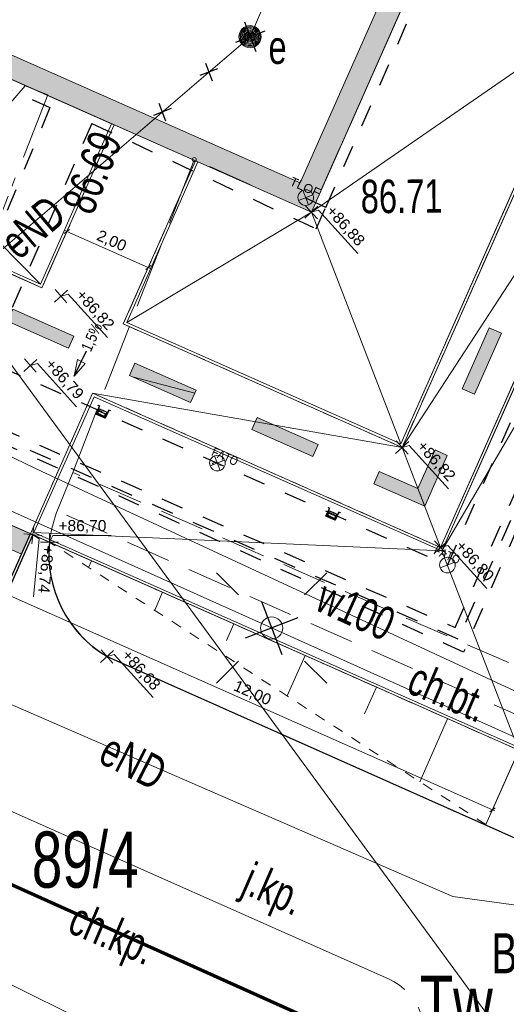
# Model space of a CAD drawing. Header units: metres. Extents: x -1013 to 1493500, y -5789517 to 1032.
# Tile 30 of 66: x 1 to 12, y -25 to -3. Entities that reach past the tile are written whole.
import ezdxf
from ezdxf.xclip import XClip

# ---------------------------------------------------------------- set-up
doc = ezdxf.new("R2010")
doc.units = ezdxf.units.M
doc.header["$MEASUREMENT"] = 0
doc.header["$XCLIPFRAME"] = 0
for name, pattern in [('2_KTCR02', [1.5, 1, -0.5]), ('2_KTJZ01', [2, 1.5, -0.5]), ('GUZ', [1, 0.5, -0.5]), ('Kropki i Kreski', [0.72, 0.36, -0.18, 0, -0.18]), ('Przerywana', [0.48, 0.24, -0.24])]:
    doc.linetypes.add(name, pattern=pattern)
for name, color, linetype, lineweight in [('130-Z Teren1', 7, 'Continuous', 13), ('130-Z Teren21', 37, 'Continuous', 5), ('130-Z Teren69', 41, 'Continuous', 13), ('130-Z Teren85', 1, 'Continuous', 25), ('130-Z Teren94', 9, 'Continuous', 13), ('310-W Oświetlenie1', 7, 'Continuous', 13), ('310-W Oświetlenie85', 1, 'Continuous', 25), ('450-K Belki21', 37, 'Continuous', 5), ('450-K Belki69', 41, 'Continuous', 13), ('703-L Płaszczyzny podejścia 2D3', 152, 'Continuous', 30), ('709-L Rzędne terenu25', 5, 'Continuous', 13), ('709-L Rzędne terenu85', 1, 'Continuous', 25), ('711-L Wymiary opisy1', 7, 'Continuous', 13), ('711-L Wymiary opisy85', 1, 'Continuous', 25), ('713-L Obiekty-budynki1', 7, 'Continuous', 13), ('718-L Elementy do rozbiórki85', 1, 'Continuous', 25), ('720-L Oznakowanie lądowiska1', 7, 'Continuous', 13), ('720-L Oznakowanie lądowiska253', 2, 'Continuous', 13), ('720-L Oznakowanie lądowiska91', 255, 'Continuous', 13), ('720-L Oznakowanie lądowiska94', 9, 'Continuous', 13), ('798-L Zakres inwestycji9', 142, 'Continuous', 70), ('810-G Ogólne2', 4, 'Continuous', 20), ('ex_02_DXF_MZ_500_4_Dzialki7', 9, 'Continuous', 18), ('ex_02_DXF_MZ_500_4_EGBB_L_07', 9, 'Continuous', 18), ('ex_02_DXF_MZ_500_4_KTCR_D_L_17', 9, 'Continuous', 18), ('ex_02_DXF_MZ_500_4_KTCR_E_T_17', 9, 'Continuous', 18), ('ex_02_DXF_MZ_500_4_KTJZ_E_T_07', 9, 'Continuous', 18), ('ex_02_DXF_MZ_500_4_KTJZ_L_07', 9, 'Continuous', 18), ('ex_02_DXF_MZ_500_4_KTKR_L_07', 9, 'Continuous', 18), ('ex_02_DXF_MZ_500_4_Numery_dzialek7', 9, 'Continuous', 18), ('ex_02_DXF_MZ_500_4_Numery_konturow3', 9, 'Continuous', 18), ('ex_02_DXF_MZ_500_4_Numery_uzytkow3', 9, 'Continuous', 18), ('ex_02_DXF_MZ_500_4_RTPW_T_17', 9, 'Continuous', 18), ('ex_02_DXF_MZ_500_4_SUPE_D_L_31', 9, 'Continuous', 18), ('ex_02_DXF_MZ_500_4_SUPE_E_T_31', 9, 'Continuous', 18), ('ex_02_DXF_MZ_500_4_SUPK_D_L_434', 9, 'Continuous', 18), ('ex_02_DXF_MZ_500_4_SUPW_D_L_05', 9, 'Continuous', 18), ('ex_02_DXF_MZ_500_4_SUPW_E_T_05', 9, 'Continuous', 18), ('ex_02_DXF_MZ_500_4_SUSM_D_T_07', 9, 'Continuous', 18), ('ex_02_DXF_MZ_500_4_SUSM_D_T_37', 9, 'Continuous', 18), ('ex_02_DXF_MZ_500_4_SUUE_D_T_97', 9, 'Continuous', 18), ('ex_02_DXF_MZ_500_4_SUUE_E_T_87', 9, 'Continuous', 18)]:
    doc.layers.add(name, color=color, linetype=linetype, lineweight=lineweight)
for name, color, linetype in [('700-L Mapa 1_100 dwg', 7, 'Continuous'), ('711-L Wymiary opisy', 7, 'Continuous'), ('EL-INST_EL', 1, 'GUZ'), ('EL-INST_TEL', 6, 'GUZ')]:
    doc.layers.add(name, color=color, linetype=linetype)
doc.layers.get('700-L Mapa 1_100 dwg').off()
doc.styles.add('STYL_AUTOMATYCZNY_1', font='Arial.ttf')
doc.styles.add('STYL_AUTOMATYCZNY_2', font='Arial.ttf')
doc.styles.add('STYL_AUTOMATYCZNY_3', font='Arial Narrow.ttf')
doc.styles.add('STYL_AUTOMATYCZNY_4', font='Arial.ttf', dxfattribs={"width": 0.7})
doc.linetypes.add('Linia z krzyżyków', pattern='A,0,[1,88_A.L.03 Sytuacja 1_1001.Shx,S=0.015873,R=0,X=0,Y=0],-2,0', length=2)
doc.dimstyles.new('STYL_AUTOMATYCZNY__1', dxfattribs={"dimtxt": 0.25, "dimasz": 0.095, "dimexe": 0.18, "dimexo": 0.3, "dimgap": 0, "dimtad": 1, "dimzin": 0, "dimdsep": 46, "dimtxsty": 'STYL_AUTOMATYCZNY_2', "dimblk": 'ARROWHEAD_2', "dimblk1": 'ARROWHEAD_2', "dimblk2": 'ARROWHEAD_2', "dimcen": 0.09, "dimclrd": 7, "dimclre": 7, "dimclrt": 1, "dimazin": 0, "dimtfac": 1, "dimtdec": 4, "dimtmove": 0, "dimatfit": 3, "dimfxl": 1, "dimtolj": 1, "dimtzin": 0, "dimarcsym": 0})
doc.dimstyles.new('STYL_AUTOMATYCZNY__5', dxfattribs={"dimtxt": 0.18, "dimasz": 0.3648, "dimexe": 0.18, "dimexo": 0.0625, "dimgap": 0, "dimtad": 0, "dimtih": 1, "dimtoh": 1, "dimdec": 4, "dimzin": 0, "dimdsep": 46, "dimcen": 0.09, "dimadec": 0, "dimazin": 0, "dimtfac": 1, "dimtdec": 4, "dimtmove": 0, "dimatfit": 3, "dimldrblk": 'ARROWHEAD_4', "dimfxl": 1, "dimtolj": 1, "dimtzin": 0, "dimarcsym": 0})

# ---------------------------------------------------------------- blocks, each defined once
blk = doc.blocks.new('*D21')
at = {"layer": '711-L Wymiary opisy1', "color": 7, "linetype": 'Continuous', "lineweight": 13, "transparency": 16777216}
for p, q in [((-18.878, -7.417), (-1.23, -15.237)), ((-1.268, -15.323), (-0.76, -14.176)), ((0.561, -16.133), (1.069, -14.986)), ((-1.171, -15.194), (-1.288, -15.279)), ((-1.23, -15.237), (0.599, -16.047)), ((0.657, -16.005), (0.541, -16.09)), ((0.599, -16.047), (11.567, -20.907))]:
    blk.add_line(p, q, dxfattribs=at)
at = {"layer": '711-L Wymiary opisy85', "color": 1, "lineweight": 25, "transparency": 16777216, "insert": (-0.6, -15.461), "char_height": 0.25, "attachment_point": 7, "rotation": 336.1008, "style": 'STYL_AUTOMATYCZNY_2'}
blk.add_mtext('\\A1;{\\pql;\\fArial|b0|i0|c238|p0;\\W1.000000;2,00}', dxfattribs=at)
blk = doc.blocks.new('ARROWHEAD_2')
at = {"color": 0, "linetype": 'Continuous', "lineweight": 0}
for p, q in [((0, 0), (-1, 0)), ((-0.38, -0.66), (0.38, 0.66))]:
    blk.add_line(p, q, dxfattribs=at)
blk = doc.blocks.new('*D22')
at = {"layer": '711-L Wymiary opisy1', "color": 7, "linetype": 'Continuous', "lineweight": 13, "transparency": 16777216}
for p, q in [((0.657, -16.005), (0.541, -16.09)), ((0.599, -16.047), (11.567, -20.907)), ((11.529, -20.993), (12.037, -19.847)), ((11.509, -20.95), (11.625, -20.865)), ((11.567, -20.907), (11.623, -20.932))]:
    blk.add_line(p, q, dxfattribs=at)
at = {"layer": '711-L Wymiary opisy85', "color": 1, "lineweight": 25, "transparency": 16777216, "insert": (5.711, -18.258), "char_height": 0.25, "attachment_point": 7, "rotation": 336.1008, "style": 'STYL_AUTOMATYCZNY_2'}
blk.add_mtext('\\A1;{\\pql;\\fArial|b0|i0|c238|p0;\\W1.000000;12,00}', dxfattribs=at)
blk = doc.blocks.new('*D55')
at = {"layer": '711-L Wymiary opisy1', "color": 7, "linetype": 'Continuous', "lineweight": 13, "transparency": 16777216}
for p, q in [((11.622, -2.217), (12.433, -0.389)), ((14.326, -1.228), (12.347, -0.351)), ((12.475, -0.447), (12.39, -0.33)), ((12.433, -0.389), (12.457, -0.333)), ((13.516, -3.056), (11.537, -2.179)), ((11.58, -2.159), (11.665, -2.275)), ((11.598, -2.273), (11.622, -2.217))]:
    blk.add_line(p, q, dxfattribs=at)
at = {"layer": '711-L Wymiary opisy85', "color": 1, "lineweight": 25, "transparency": 16777216, "insert": (11.847, -1.588), "char_height": 0.25, "attachment_point": 7, "rotation": 66.1008, "style": 'STYL_AUTOMATYCZNY_2'}
blk.add_mtext('\\A1;{\\pql;\\fArial|b0|i0|c238|p0;\\W1.000000;2,00}', dxfattribs=at)
blk = doc.blocks.new('*D56')
at = {"layer": '711-L Wymiary opisy1', "color": 7, "linetype": 'Continuous', "lineweight": 13, "transparency": 16777216}
for p, q in [((1.57, -8.919), (2.047, -7.843)), ((2.067, -7.887), (1.95, -7.972)), ((1.953, -7.904), (2.009, -7.929)), ((2.009, -7.929), (3.837, -8.739)), ((3.398, -9.729), (3.875, -8.654)), ((3.779, -8.782), (3.895, -8.697)), ((3.837, -8.739), (3.893, -8.764))]:
    blk.add_line(p, q, dxfattribs=at)
at = {"layer": '711-L Wymiary opisy85', "color": 1, "lineweight": 25, "transparency": 16777216, "insert": (2.638, -8.153), "char_height": 0.25, "attachment_point": 7, "rotation": 336.1008, "style": 'STYL_AUTOMATYCZNY_2'}
blk.add_mtext('\\A1;{\\pql;\\fArial|b0|i0|c238|p0;\\W1.000000;2,00}', dxfattribs=at)
blk = doc.blocks.new('ARROWHEAD_4')
at = {"color": 0, "linetype": 'Continuous', "lineweight": 0}
blk.add_line((0, 0), (-1, 0), dxfattribs=at)
at = {"color": 0, "linetype": 'Continuous', "lineweight": 0, "flags": 128}
blk.add_lwpolyline([(-1, 0.2679), (0, 0), (-1, -0.2679)], close=True, dxfattribs=at)
blk = doc.blocks.new('Rysunek_1_4', base_point=(-51.91, -72.413))
at = {"layer": 'ex_02_DXF_MZ_500_4_Dzialki7', "color": 9, "linetype": 'Continuous', "lineweight": 18}
blk.add_line((-4.54, -3.697), (35.51, -58.297), dxfattribs=at)
at = {"layer": 'ex_02_DXF_MZ_500_4_EGBB_L_07', "color": 9, "linetype": 'Continuous', "lineweight": 18}
blk.add_line((-4.62, -20.177), (8.59, -26.107), dxfattribs=at)
at = {"layer": 'ex_02_DXF_MZ_500_4_KTCR_D_L_17', "color": 9, "linetype": '2_KTCR02', "lineweight": 18}
for p, q in [((13.604, 6.274), (7.5, -7.5)), ((1.07, -4.665), (-3.99, -10.501)), ((1.58, -4.867), (1.07, -4.665)), ((7.5, -7.5), (4.87, -6.317)), ((16.047, -19.404), (2.14, -13.337)), ((2.002, -14.297), (16.657, -20.79))]:
    blk.add_line(p, q, dxfattribs=at)
at = {"layer": 'ex_02_DXF_MZ_500_4_KTJZ_L_07', "color": 9, "linetype": '2_KTJZ01', "lineweight": 18}
for p, q in [((1.58, -4.867), (-1.15, -11.837)), ((2.14, -13.337), (4.87, -6.317)), ((1.77, -14.257), (2.14, -13.337)), ((1.72, -14.407), (1.77, -14.257)), ((18.12, -24.227), (2.91, -17.467))]:
    blk.add_line(p, q, dxfattribs=at)
for centre, radius, start, end in [((4.259, -15.181), 2.654, 163.0487, 239.4523), ((8.636, -25.988), 1.421, 246.1164, 65.2626)]:
    blk.add_arc(centre, radius, start, end, dxfattribs=at)
at = {"layer": 'ex_02_DXF_MZ_500_4_KTKR_L_07', "color": 9, "linetype": 'Continuous', "lineweight": 18}
blk.add_line((-0.7, -20.297), (9.23, -24.697), dxfattribs=at)
at = {"layer": 'ex_02_DXF_MZ_500_4_RTPW_T_17', "color": 9, "linetype": 'Continuous', "lineweight": 18}
blk.add_circle((4.87, -6.317), 0.045, dxfattribs=at)
at = {"layer": 'ex_02_DXF_MZ_500_4_SUPE_D_L_31', "color": 9, "linetype": 'Continuous', "lineweight": 18}
for p, q in [((9.695, 4.667), (6.122, -3.559)), ((6.122, -3.559), (-4.256, -12.453)), ((3.315, -15.35), (-2.865, -12.573)), ((6.606, -16.827), (3.315, -15.35)), ((16.558, -21.298), (6.606, -16.827)), ((10.678, -22.849), (-0.527, -17.987)), ((14.502, -23.382), (10.678, -22.849))]:
    blk.add_line(p, q, dxfattribs=at)
at = {"layer": 'ex_02_DXF_MZ_500_4_SUPK_D_L_434', "color": 9, "linetype": 'Continuous', "lineweight": 18}
blk.add_line((-25.863, -11.665), (10.37, -29.587), dxfattribs=at)
at = {"layer": 'ex_02_DXF_MZ_500_4_SUPW_D_L_05', "color": 9, "linetype": 'Continuous', "lineweight": 18}
for p, q in [((1.45, -13.313), (-14.544, -5.755)), ((15.788, -19.973), (1.45, -13.313))]:
    blk.add_line(p, q, dxfattribs=at)
at = {"layer": 'ex_02_DXF_MZ_500_4_SUSM_D_T_07', "color": 9, "linetype": 'Continuous', "lineweight": 18}
for p, q in [((5.863, -16.085), (5.368, -15.59)), ((7.348, -16.085), (7.843, -15.59)), ((5.863, -17.57), (5.368, -18.065)), ((7.348, -17.57), (7.843, -18.065))]:
    blk.add_line(p, q, dxfattribs=at)
at = {"layer": 'ex_02_DXF_MZ_500_4_SUSM_D_T_37', "color": 9, "linetype": 'Continuous', "lineweight": 18}
blk.add_circle((6.606, -16.827), 0.25, dxfattribs=at)
at = {"layer": 'ex_02_DXF_MZ_500_4_SUUE_D_T_97', "color": 9, "linetype": 'Continuous', "lineweight": 18}
for radius in [0.25, 0.225, 0.2, 0.175, 0.15, 0.125, 0.1, 0.075, 0.05, 0.025, 0.00715]:
    blk.add_circle((6.122, -3.559), radius, dxfattribs=at)
at = {"layer": 'ex_02_DXF_MZ_500_4_KTCR_E_T_17', "color": 9, "linetype": 'Continuous', "lineweight": 18, "char_height": 0.75, "attachment_point": 4, "style": 'STYL_AUTOMATYCZNY_4'}
for s, insert, rotation in [('\\A1;{\\pql;\\fArial|b0|i0|c238|p0;\\W0.700000;ch.bt.}', (9.746, -17.918), 336.8014), ('\\A1;{\\pql;\\fArial|b0|i0|c238|p0;\\W0.700000;ch.kp.}', (2.091, -23.399), 336.9267)]:
    blk.add_mtext(s, dxfattribs=dict(at, insert=insert, rotation=rotation))
at = {"layer": 'ex_02_DXF_MZ_500_4_KTJZ_E_T_07', "color": 9, "linetype": 'Continuous', "lineweight": 18, "insert": (5.997, -22.517), "char_height": 0.75, "attachment_point": 4, "rotation": 336.4052, "style": 'STYL_AUTOMATYCZNY_4'}
blk.add_mtext('\\A1;{\\pql;\\fArial|b0|i0|c238|p0;\\W0.700000;j.kp.}', dxfattribs=at)
at = {"layer": 'ex_02_DXF_MZ_500_4_Numery_dzialek7', "color": 9, "linetype": 'Continuous', "lineweight": 18, "insert": (1.221, -21.395), "char_height": 1.26, "attachment_point": 1, "style": 'STYL_AUTOMATYCZNY_4'}
blk.add_mtext('\\A1;{\\pql;\\fArial|b0|i0|c238|p0;\\W0.700000;89/4}', dxfattribs=at)
at = {"layer": 'ex_02_DXF_MZ_500_4_Numery_konturow3', "color": 9, "linetype": 'Continuous', "lineweight": 18, "insert": (9.931, -24.627), "char_height": 1.26, "attachment_point": 1, "style": 'STYL_AUTOMATYCZNY_4'}
blk.add_mtext('\\A1;{\\pql;\\fArial|b0|i0|c238|p0;\\W0.700000;Tw}', dxfattribs=at)
at = {"layer": 'ex_02_DXF_MZ_500_4_Numery_uzytkow3', "color": 9, "linetype": 'Continuous', "lineweight": 18, "insert": (11.541, -24.576), "char_height": 0.9, "attachment_point": 7, "style": 'STYL_AUTOMATYCZNY_4'}
blk.add_mtext('\\A1;{\\pql;\\fArial|b0|i0|c238|p0;\\W0.700000;Bi}', dxfattribs=at)
at = {"layer": 'ex_02_DXF_MZ_500_4_RTPW_T_17', "color": 9, "linetype": 'Continuous', "lineweight": 18, "char_height": 0.75, "attachment_point": 7, "style": 'STYL_AUTOMATYCZNY_4'}
for s, insert, rotation in [('\\A1;{\\pql;\\fArial|b0|i0|c238|p0;\\W0.700000;86.69}', (2.593, -7.599), 68.1986), ('\\A1;{\\pql;\\fArial|b0|i0|c238|p0;\\W0.700000;86.71}', (8.61, -7.532), 0.4031)]:
    blk.add_mtext(s, dxfattribs=dict(at, insert=insert, rotation=rotation))
at = {"layer": 'ex_02_DXF_MZ_500_4_SUPE_E_T_31', "color": 9, "linetype": 'Continuous', "lineweight": 18, "char_height": 0.75, "attachment_point": 4, "style": 'STYL_AUTOMATYCZNY_4'}
for s, insert, rotation in [('\\A1;{\\pql;\\fArial|b0|i0|c238|p0;\\W0.700000;eND}', (0.686, -8.309), 40.2133), ('\\A1;{\\pql;\\fArial|b0|i0|c238|p0;\\W0.700000;eND }', (2.845, -19.493), 332.8527)]:
    blk.add_mtext(s, dxfattribs=dict(at, insert=insert, rotation=rotation))
at = {"layer": 'ex_02_DXF_MZ_500_4_SUPW_E_T_05', "color": 9, "linetype": 'Continuous', "lineweight": 18, "insert": (7.699, -16.07), "char_height": 0.75, "attachment_point": 4, "rotation": 335.5027, "style": 'STYL_AUTOMATYCZNY_4'}
blk.add_mtext('\\A1;{\\pql;\\fArial|b0|i0|c238|p0;\\W0.700000;w100}', dxfattribs=at)
at = {"layer": 'ex_02_DXF_MZ_500_4_SUUE_E_T_87', "color": 9, "linetype": 'Continuous', "lineweight": 18, "insert": (6.536, -3.801), "char_height": 0.75, "attachment_point": 4, "style": 'STYL_AUTOMATYCZNY_4'}
blk.add_mtext('\\A1;{\\pql;\\fArial|b0|i0|c238|p0;\\W0.700000;e}', dxfattribs=at)

msp = doc.modelspace()

# ---------------------------------------------------------------- hatches: boundary and pattern name
at = {"layer": '720-L Oznakowanie lądowiska253', "linetype": 'Continuous', "lineweight": 13}
for points in [[(-3.1754, 5.4339), (-6.2139, -1.4231), (7.5, -7.5), (10.5385, -0.6431), (10.0813, -0.4405), (7.2454, -6.8403), (-5.5542, -1.1685), (-2.7183, 5.2313)], [(-0.8406, -14.3591), (-0.1799, -14.6519), (0.9879, -15.1693), (1.1905, -14.7122), (-0.638, -13.902)]]:
    msp.add_hatch(color=2, dxfattribs=at).paths.add_polyline_path(points)
at = {"layer": '720-L Oznakowanie lądowiska91', "linetype": 'Continuous', "lineweight": 13}
for points in [[(2.0459, -10.5521), (2.1674, -10.2778), (0.796, -9.6701), (0.6745, -9.9444)], [(11.7674, -10.2113), (11.4932, -10.0898), (10.8855, -11.4612), (11.1597, -11.5827)], [(4.7887, -11.7675), (4.8822, -11.5563), (4.9102, -11.4932), (3.5388, -10.8855), (3.4173, -11.1598), (3.4844, -11.1895)], [(6.2816, -12.1009), (6.16, -12.3752), (7.5314, -12.9829), (7.653, -12.7086)], [(10.0457, -14.0969), (10.5521, -12.9541), (10.2778, -12.8326), (9.8929, -13.7011), (9.0244, -13.3163), (8.9028, -13.5905)], [(10.0457, -14.0969), (10.5521, -12.9541), (10.2778, -12.8326), (9.8929, -13.7011), (9.0244, -13.3163), (8.9028, -13.5905)]]:
    msp.add_hatch(color=8, dxfattribs=at).paths.add_polyline_path(points)

# ---------------------------------------------------------------- linework, layer by layer
at = {"layer": '130-Z Teren1', "color": 7, "linetype": 'Continuous', "lineweight": 13, "flags": 128}
for points in [[(-0.137, 12.2908), (-3.1754, 5.4339), (-6.2139, -1.4231), (7.5, -7.5), (10.5385, -0.6431), (13.5769, 6.2139)], [(10.4326, -15.0997), (12.128, -19.4933), (25.5699, 10.8413), (21.1766, 9.1465)], [(16.1549, -2.038), (21.0974, 9.1159), (18.8545, 8.2504), (14.6006, -1.3493), (10.9436, 0.2712), (10.5385, -0.6431), (10.1333, -1.5573), (13.7904, -3.1778), (9.5365, -12.7776), (10.402, -15.0205), (15.3446, -3.8665)], [(-11.4123, -3.429), (1.4178, -9.1144), (3.014, -5.5122), (-6.2139, -1.4231)], [(13.7112, -3.2084), (9.506, -12.6984), (7.5, -7.5), (10.109, -1.6122)], [(-13.7344, -4.3251), (-11.4914, -3.4596), (1.4484, -9.1935), (3.0689, -5.5365), (4.8974, -6.3467), (3.2769, -10.0038), (9.5365, -12.7776), (10.402, -15.0205), (2.5882, -11.558), (1.1905, -14.7122), (-0.638, -13.9019), (0.7597, -10.7478)], [(3.3561, -9.9732), (9.506, -12.6984), (7.5, -7.5), (4.9523, -6.371)], [(2.6187, -11.6372), (10.4326, -15.0997), (12.128, -19.4933), (1.2696, -14.6817)], [(-0.638, -13.9019), (1.1905, -14.7122), (0.6299, -15.9773), (-0.8502, -19.3174), (-1.7934, -21.4459), (-3.618, -20.6268), (-3.0143, -19.2645), (-1.5342, -15.9244)]]:
    msp.add_lwpolyline(points, close=True, dxfattribs=at)
at = {"layer": '130-Z Teren1', "color": 7, "linetype": 'Przerywana', "lineweight": 13}
msp.add_lwpolyline([(11.4204, -21.2381), (1.6196, -14.9024)], dxfattribs=at)
at = {"layer": '130-Z Teren1', "color": 7, "linetype": 'Continuous', "lineweight": 13}
for points in [[(2.5588, -15.3186), (2.493, -15.467)], [(4.1588, -16.0275), (3.9809, -16.4289)], [(5.7587, -16.7365), (5.5933, -17.1097)], [(7.3587, -17.4455), (6.9567, -18.3526)], [(8.9586, -18.1545), (8.6914, -18.7575)], [(10.5586, -18.8634), (9.9325, -20.2763)], [(12.1585, -19.5724), (11.4204, -21.2381)]]:
    msp.add_lwpolyline(points, dxfattribs=at)
at = {"layer": '130-Z Teren21', "color": 37, "linetype": 'Continuous', "lineweight": 5}
for p, q in [((21.0974, 9.1159), (10.402, -15.0205)), ((21.1766, 9.1465), (10.4326, -15.0997)), ((9.506, -12.6984), (13.7112, -3.2084)), ((9.5365, -12.7776), (13.7904, -3.1778)), ((1.4484, -9.1935), (-11.4914, -3.4596)), ((1.4178, -9.1144), (-11.4123, -3.429)), ((1.4178, -9.1144), (3.014, -5.5122)), ((3.0689, -5.5365), (3.014, -5.5122)), ((1.4484, -9.1935), (3.0689, -5.5365)), ((3.2769, -10.0038), (4.8974, -6.3467)), ((3.3561, -9.9732), (4.9523, -6.371)), ((4.9523, -6.371), (4.8974, -6.3467)), ((3.2769, -10.0038), (9.5365, -12.7776)), ((3.3561, -9.9732), (9.506, -12.6984)), ((1.1905, -14.7122), (2.5882, -11.558)), ((1.2696, -14.6817), (2.6187, -11.6372)), ((2.5882, -11.558), (10.402, -15.0205)), ((2.6187, -11.6372), (10.4326, -15.0997))]:
    msp.add_line(p, q, dxfattribs=at)
at = {"layer": '130-Z Teren69', "color": 41, "linetype": 'Kropki i Kreski', "lineweight": 13}
for p, q in [((21.0974, 9.1159), (10.402, -15.0205)), ((13.7904, -3.1778), (9.5365, -12.7776)), ((1.4484, -9.1935), (-11.4914, -3.4596)), ((3.0689, -5.5365), (1.4484, -9.1935)), ((4.8974, -6.3467), (3.2769, -10.0038)), ((3.2769, -10.0038), (9.5365, -12.7776)), ((2.5882, -11.558), (1.1905, -14.7122)), ((2.5882, -11.558), (10.402, -15.0205))]:
    msp.add_line(p, q, dxfattribs=at)
at = {"layer": '130-Z Teren85', "color": 1, "linetype": 'Continuous', "lineweight": 25}
for points in [[(-1.7386, -21.4704), (-0.7852, -19.3189), (1.2453, -14.7365)], [(-1.1858, -20.0748), (1.1905, -14.7122)]]:
    msp.add_lwpolyline(points, dxfattribs=at)
msp.add_lwpolyline([(1.6196, -14.9024, 0.29374), (2.9103, -17.4671), (18.1203, -24.2271, 0.1334451), (21.6703, -24.8571)], format="xyb", dxfattribs=at)
at = {"layer": '130-Z Teren94', "color": 9, "linetype": 'Continuous', "lineweight": 13}
for p, q in [((10.4326, -15.0997), (25.5699, 10.8413)), ((1.4178, -9.1144), (-6.2139, -1.4231)), ((13.7112, -3.2084), (7.5, -7.5)), ((9.5365, -12.7776), (15.3446, -3.8665)), ((3.3561, -9.9732), (7.5, -7.5)), ((2.5882, -11.558), (9.5365, -12.7776)), ((1.2696, -14.6817), (10.4326, -15.0997))]:
    msp.add_line(p, q, dxfattribs=at)
at = {"layer": '310-W Oświetlenie1', "color": 7, "linetype": 'Continuous', "lineweight": 13}
for p, q in [((7.4357, -7.3334), (7.3097, -7.0069)), ((7.2095, -7.2332), (7.536, -7.1072)), ((5.4522, -13.2906), (5.3262, -12.9641)), ((5.226, -13.1904), (5.5525, -13.0644)), ((10.3915, -15.4793), (10.7181, -15.3533)), ((10.6178, -15.5796), (10.4918, -15.2531))]:
    msp.add_line(p, q, dxfattribs=at)
at = {"layer": '310-W Oświetlenie1', "color": 7, "linetype": 'Continuous', "lineweight": 13, "flags": 128}
for points in [[(7.4436, -7.0102, -1), (7.3018, -7.3301, -1)], [(5.4601, -12.9674, 1), (5.3183, -13.2873, 1)], [(10.6257, -15.2563, -1), (10.4839, -15.5763, -1)]]:
    msp.add_lwpolyline(points, format="xyb", close=True, dxfattribs=at)
at = {"layer": '310-W Oświetlenie85', "color": 1, "linetype": 'Continuous', "lineweight": 25}
for p, q in [((2.6595, -12.0281), (2.7163, -11.8999)), ((2.6715, -12.0113), (2.7187, -11.9048)), ((2.7295, -11.9057), (2.6928, -11.9885)), ((2.6958, -11.9898), (2.7311, -11.9103)), ((2.7121, -11.834), (2.7133, -11.8313)), ((2.74, -11.8464), (2.7121, -11.834)), ((2.7133, -11.8313), (2.744, -11.8449)), ((2.7163, -11.8999), (2.74, -11.8464)), ((2.7163, -11.8999), (2.9284, -11.9939)), ((2.7191, -11.9011), (2.7163, -11.8999)), ((2.7187, -11.9048), (2.7281, -11.9089)), ((2.744, -11.8449), (2.7191, -11.9011)), ((2.7311, -11.9103), (2.821, -11.9501)), ((2.8716, -12.1221), (2.6595, -12.0281)), ((2.6636, -12.0188), (2.8757, -12.1128)), ((2.6677, -12.0096), (2.8798, -12.1036)), ((2.6928, -11.9885), (2.6958, -11.9898)), ((2.7068, -11.9671), (2.696, -11.9914)), ((2.696, -11.9914), (2.7033, -11.9946)), ((2.7033, -11.9946), (2.714, -11.9703)), ((2.705, -11.9954), (2.7158, -11.971)), ((2.714, -11.9703), (2.7068, -11.9671)), ((2.7783, -12.0463), (2.7119, -12.0169)), ((2.7791, -12.0446), (2.7126, -12.0152)), ((2.7356, -11.9634), (2.802, -11.9928)), ((2.7363, -11.9617), (2.7859, -11.9836)), ((2.7783, -12.0463), (2.8448, -12.0758)), ((2.7791, -12.0446), (2.8455, -12.0741)), ((2.789, -11.9824), (2.7909, -11.9782)), ((2.789, -11.9824), (2.789, -11.9824)), ((2.7909, -11.9782), (2.8056, -11.9847)), ((2.8685, -12.0223), (2.802, -11.9928)), ((2.8204, -11.9912), (2.8056, -11.9847)), ((2.8185, -11.9955), (2.8204, -11.9912)), ((2.8185, -11.9955), (2.8185, -11.9955)), ((2.8692, -12.0206), (2.8197, -11.9986)), ((2.9108, -11.9899), (2.821, -11.9501)), ((2.8653, -12.0664), (2.8761, -12.0421)), ((2.8671, -12.0672), (2.8778, -12.0428)), ((2.8743, -12.0704), (2.8671, -12.0672)), ((2.9284, -11.9939), (2.8716, -12.1221)), ((2.8851, -12.046), (2.8743, -12.0704)), ((2.8756, -12.0695), (2.9108, -11.9899)), ((2.8786, -12.0708), (2.8756, -12.0695)), ((2.876, -12.1019), (2.9232, -11.9954)), ((2.8778, -12.0428), (2.8851, -12.046)), ((2.9153, -11.988), (2.8786, -12.0708)), ((2.9232, -11.9954), (2.9138, -11.9912)), ((2.9257, -11.9927), (2.9506, -11.9364)), ((2.9284, -11.9939), (2.9257, -11.9927)), ((2.9521, -11.9404), (2.9284, -11.9939)), ((2.9506, -11.9364), (2.9813, -11.95)), ((2.98, -11.9528), (2.9521, -11.9404)), ((2.9813, -11.95), (2.98, -11.9528)), ((7.8777, -14.123), (7.8789, -14.1203)), ((7.9056, -14.1354), (7.8777, -14.123)), ((7.8789, -14.1203), (7.9096, -14.1339)), ((7.8819, -14.1889), (7.9056, -14.1354)), ((7.9096, -14.1339), (7.8846, -14.1901)), ((7.8251, -14.3171), (7.8819, -14.1889)), ((8.0372, -14.411), (7.8251, -14.3171)), ((7.8292, -14.3078), (8.0413, -14.4018)), ((7.8333, -14.2986), (8.0454, -14.3925)), ((7.8371, -14.3002), (7.8843, -14.1937)), ((7.8951, -14.1947), (7.8584, -14.2775)), ((7.8584, -14.2775), (7.8614, -14.2788)), ((7.8614, -14.2788), (7.8967, -14.1992)), ((7.8724, -14.256), (7.8616, -14.2804)), ((7.8616, -14.2804), (7.8688, -14.2836)), ((7.8688, -14.2836), (7.8796, -14.2592)), ((7.8705, -14.2843), (7.8813, -14.26)), ((7.8796, -14.2592), (7.8724, -14.256)), ((7.9439, -14.3353), (7.8774, -14.3059)), ((7.9446, -14.3336), (7.8782, -14.3041)), ((7.8819, -14.1889), (8.094, -14.2828)), ((7.8846, -14.1901), (7.8819, -14.1889)), ((7.8843, -14.1937), (7.8936, -14.1979)), ((7.8967, -14.1992), (7.9865, -14.2391)), ((7.9011, -14.2524), (7.9676, -14.2818)), ((7.9019, -14.2506), (7.9515, -14.2726)), ((7.9439, -14.3353), (8.0103, -14.3648)), ((7.9446, -14.3336), (8.0111, -14.363)), ((7.9546, -14.2714), (7.9565, -14.2671)), ((7.9546, -14.2714), (7.9546, -14.2714)), ((7.9565, -14.2671), (7.9712, -14.2737)), ((8.034, -14.3113), (7.9676, -14.2818)), ((7.9859, -14.2802), (7.9712, -14.2737)), ((7.984, -14.2845), (7.9859, -14.2802)), ((7.984, -14.2845), (7.984, -14.2845)), ((8.0348, -14.3095), (7.9852, -14.2876)), ((8.0764, -14.2789), (7.9865, -14.2391)), ((8.0309, -14.3554), (8.0417, -14.3311)), ((8.0326, -14.3562), (8.0434, -14.3318)), ((8.0398, -14.3594), (8.0326, -14.3562)), ((8.094, -14.2828), (8.0372, -14.411)), ((8.0506, -14.335), (8.0398, -14.3594)), ((8.0411, -14.3584), (8.0764, -14.2789)), ((8.0442, -14.3598), (8.0411, -14.3584)), ((8.0416, -14.3909), (8.0888, -14.2844)), ((8.0434, -14.3318), (8.0506, -14.335)), ((8.0808, -14.277), (8.0442, -14.3598)), ((8.0888, -14.2844), (8.0794, -14.2802)), ((8.0913, -14.2816), (8.1162, -14.2254)), ((8.094, -14.2828), (8.0913, -14.2816)), ((8.1177, -14.2294), (8.094, -14.2828)), ((8.1162, -14.2254), (8.1468, -14.239)), ((8.1456, -14.2417), (8.1177, -14.2294)), ((8.1468, -14.239), (8.1456, -14.2417))]:
    msp.add_line(p, q, dxfattribs=at)
for centre, radius, start, end in [((2.7187, -12.0014), 0.0169, 156.10077, 246.10077), ((2.7187, -12.0014), 0.015, 156.10077, 246.10077), ((2.7295, -11.9771), 0.0169, 66.10084, 156.10084), ((2.7295, -11.9771), 0.015, 66.10084, 156.10084), ((2.7869, -11.9815), 0.00234, 246.10084, 336.10084), ((2.8206, -11.9965), 0.00234, 156.10077, 246.10077), ((2.8516, -12.0603), 0.0169, 246.10084, 336.10084), ((2.8516, -12.0603), 0.015, 246.10084, 336.10084), ((2.8624, -12.036), 0.015, 336.10077, 66.10077), ((2.8624, -12.036), 0.0169, 336.10077, 66.10077), ((7.8843, -14.2904), 0.0169, 156.10077, 246.10077), ((7.8843, -14.2904), 0.015, 156.10077, 246.10077), ((7.895, -14.2661), 0.0169, 66.10084, 156.10084), ((7.895, -14.2661), 0.015, 66.10084, 156.10084), ((7.9524, -14.2705), 0.00234, 246.10084, 336.10084), ((7.9862, -14.2854), 0.00234, 156.10077, 246.10077), ((8.0172, -14.3493), 0.0169, 246.10084, 336.10084), ((8.0172, -14.3493), 0.015, 246.10084, 336.10084), ((8.028, -14.325), 0.015, 336.10077, 66.10077), ((8.028, -14.325), 0.0169, 336.10077, 66.10077)]:
    msp.add_arc(centre, radius, start, end, dxfattribs=at)
for p in [(2.7033, -11.9946), (2.705, -11.9954), (2.7356, -11.9634), (2.7363, -11.9617), (2.8653, -12.0664), (2.8671, -12.0672), (2.8685, -12.0223), (2.8692, -12.0206), (5.286, -13.1391), (5.2878, -13.1399), (5.3183, -13.1079), (5.3191, -13.1062), (5.4513, -13.1668), (5.452, -13.165), (7.8688, -14.2836), (7.8705, -14.2843), (7.9011, -14.2524), (7.9019, -14.2506), (8.0309, -14.3554), (8.0326, -14.3562), (8.034, -14.3113), (8.0348, -14.3095)]:
    msp.add_point(p, dxfattribs=at)
at = {"layer": '450-K Belki21', "color": 37, "linetype": 'Continuous', "lineweight": 5}
for p, q in [((1.1905, -14.7122), (12.1585, -19.5724)), ((1.2696, -14.6817), (12.128, -19.4932))]:
    msp.add_line(p, q, dxfattribs=at)
at = {"layer": '450-K Belki69', "color": 41, "linetype": 'Kropki i Kreski', "lineweight": 13}
msp.add_line((1.1905, -14.7122), (12.1585, -19.5724), dxfattribs=at)
at = {"layer": '703-L Płaszczyzny podejścia 2D3', "color": 152, "linetype": 'Continuous', "lineweight": 30}
msp.add_circle((8.2273, 10.355), 1021.6593, dxfattribs=at)
at = {"layer": '709-L Rzędne terenu25', "color": 5, "linetype": 'Continuous', "lineweight": 13}
for p, q in [((7.3518, -7.6343), (7.6482, -7.3657)), ((7.3657, -7.3518), (7.6343, -7.6482)), ((7.5, -7.5), (7.6615, -7.4548)), ((7.6615, -7.4548), (8.5403, -8.4239)), ((1.7293, -9.518), (2.0257, -9.2493)), ((1.7432, -9.2355), (2.0119, -9.5318)), ((1.8775, -9.3837), (2.039, -9.3385)), ((2.039, -9.3385), (2.9178, -10.3076)), ((1.0406, -11.0723), (1.3369, -10.8036)), ((1.0544, -10.7898), (1.3231, -11.0861)), ((1.1888, -10.9379), (1.3503, -10.8927)), ((1.3503, -10.8927), (2.2291, -11.8618)), ((9.3884, -12.9119), (9.6847, -12.6432)), ((9.4022, -12.6294), (9.6709, -12.9257)), ((9.5365, -12.7776), (9.698, -12.7324)), ((9.698, -12.7324), (10.5768, -13.7015)), ((1.2648, -14.5375), (1.2258, -14.9356)), ((1.0463, -14.717), (1.4444, -14.756)), ((1.2453, -14.7365), (1.3873, -14.8258)), ((1.6196, -15.1024), (1.6196, -14.7024)), ((1.6196, -14.9024), (1.6946, -14.7524)), ((1.6946, -14.7524), (3.0028, -14.7524)), ((1.3873, -14.8258), (1.2597, -16.1278)), ((1.4196, -14.9024), (1.8196, -14.9024)), ((10.2539, -15.1549), (10.5502, -14.8862)), ((10.2677, -14.8724), (10.5364, -15.1687)), ((10.402, -15.0205), (10.5635, -14.9753)), ((10.5635, -14.9753), (11.4423, -15.9444)), ((2.7621, -17.6014), (3.0584, -17.3328)), ((2.7759, -17.3189), (3.0446, -17.6153)), ((2.9103, -17.4671), (3.0718, -17.4219)), ((3.0718, -17.4219), (3.9505, -18.391))]:
    msp.add_line(p, q, dxfattribs=at)
at = {"layer": '713-L Obiekty-budynki1', "color": 7, "linetype": 'Continuous', "lineweight": 13, "flags": 128}
msp.add_lwpolyline([(-7.8497, -27.3971), (-4.6197, -20.1771), (8.5903, -26.1071), (2.4803, -39.7571), (-0.7143, -38.3272), (-3.6497, -44.9171), (-5.8884, -43.9199), (-5.8197, -43.7671), (-10.1279, -41.8829), (-4.2797, -29.0171)], close=True, dxfattribs=at)
at = {"layer": '718-L Elementy do rozbiórki85', "color": 1, "linetype": 'Continuous', "lineweight": 25}
for p, q in [((5.9949, -3.2295), (6.2495, -3.8892)), ((6.452, -3.432), (5.7923, -3.6866)), ((5.1186, -4.156), (5.2713, -4.5518)), ((5.3929, -4.2775), (4.9971, -4.4303)), ((4.0744, -5.0509), (4.2271, -5.4467)), ((4.3487, -5.1724), (3.9528, -5.3251)), ((6.3764, -16.2334), (6.8346, -17.4209)), ((7.1992, -16.598), (6.0118, -17.0563))]:
    msp.add_line(p, q, dxfattribs=at)
at = {"layer": '720-L Oznakowanie lądowiska1', "color": 7, "linetype": 'Continuous', "lineweight": 13, "flags": 128}
for points in [[(-3.1754, 5.4339), (-2.7183, 5.2313), (-5.5542, -1.1685), (7.2454, -6.8403), (10.0813, -0.4405), (10.5385, -0.6431), (7.5, -7.5), (-6.2139, -1.4231)], [(2.0459, -10.5521), (2.1674, -10.2778), (0.796, -9.6701), (0.6745, -9.9444)], [(11.7674, -10.2113), (11.4932, -10.0898), (10.8855, -11.4612), (11.1597, -11.5827)], [(4.7887, -11.7675), (4.8822, -11.5563), (4.9102, -11.4932), (3.5388, -10.8855), (3.4173, -11.1598), (3.4844, -11.1895)], [(6.2816, -12.1009), (6.16, -12.3752), (7.5314, -12.9829), (7.653, -12.7086)], [(10.0457, -14.0969), (10.5521, -12.9541), (10.2778, -12.8326), (9.8929, -13.7011), (9.0244, -13.3163), (8.9028, -13.5905)], [(10.0457, -14.0969), (10.5521, -12.9541), (10.2778, -12.8326), (9.8929, -13.7011), (9.0244, -13.3163), (8.9028, -13.5905)], [(-0.8406, -14.3591), (-0.638, -13.902), (1.1905, -14.7122), (0.9879, -15.1693), (-0.1799, -14.6519)]]:
    msp.add_lwpolyline(points, close=True, dxfattribs=at)
at = {"layer": '720-L Oznakowanie lądowiska94', "color": 9, "linetype": 'Continuous', "lineweight": 13}
for p, q in [((4.8822, -11.5563), (3.4844, -11.1895)), ((10.0457, -14.0969), (9.8929, -13.7011)), ((10.0457, -14.0969), (9.8929, -13.7011))]:
    msp.add_line(p, q, dxfattribs=at)
at = {"layer": '798-L Zakres inwestycji9', "color": 142, "linetype": 'Linia z krzyżyków', "lineweight": 70}
msp.add_lwpolyline([(-11.8075, 31.551), (35.1463, 11.302), (17.379, -29.8973), (8.5903, -26.1071), (-4.6197, -20.1771), (-29.4088, -9.2634)], close=True, dxfattribs=at)
at = {"layer": '810-G Ogólne2', "color": 4, "linetype": 'Continuous', "lineweight": 20}
msp.add_lwpolyline([(-18.2863, -6.0816), (-4.7955, 24.3632), (25.6493, 10.8724), (12.1585, -19.5724)], close=True, dxfattribs=at)
at = {"layer": 'EL-INST_EL'}
for p, q in [((10.7305, -16.8195), (23.0023, 10.7508)), ((-6.0758, -1.7069), (1.6277, -5.1504)), ((7.824, -7.389), (7.3767, -7.1804)), ((-0.4363, -11.9224), (10.7305, -16.8195))]:
    msp.add_line(p, q, dxfattribs=at)
at = {"layer": 'EL-INST_EL', "linetype": 'GUZ'}
for p, q in [((22.8696, 10.2885), (10.7974, -17.0797)), ((10.5548, -15.4163), (21.4933, 9.2687)), ((7.824, -7.389), (13.6777, 5.8877)), ((-14.1269, -4.4766), (10.5548, -15.4163)), ((1.6277, -5.1504), (-4.4538, -19.8131)), ((2.57, -5.5035), (-3.7644, -20.1269)), ((2.57, -5.5035), (7.6058, -7.872)), ((7.6058, -7.872), (7.824, -7.389)), ((10.7974, -17.0797), (-0.1809, -12.2444))]:
    msp.add_line(p, q, dxfattribs=at)
at = {"layer": 'EL-INST_TEL', "linetype": 'GUZ'}
for p, q in [((22.8905, 10.211), (10.916, -17.3678)), ((10.916, -17.3678), (-0.1664, -12.3507))]:
    msp.add_line(p, q, dxfattribs=at)

# ---------------------------------------------------------------- block references
at = {"layer": '700-L Mapa 1_100 dwg', "color": 52, "linetype": 'Continuous', "lineweight": 25}
ref = msp.add_blockref('Rysunek_1_4', (-51.9097, -72.4133), dxfattribs=at)
XClip(ref).set_block_clipping_path([(-454.4097296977, -337.82710067), (350.5902703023, 193.0005136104)])

# ---------------------------------------------------------------- texts
at = {"layer": '310-W Oświetlenie1', "color": 7, "lineweight": 13, "char_height": 0.2, "rotation": 336.10081}
for s, insert, attachment_point, style in [('\\A1;{\\pqr;\\fArial|b0|i0|c238|p0;\\W1.000000;TLOF}', (7.6867, -7.0799), 6, 'STYL_AUTOMATYCZNY_1'), ('\\A1;{\\pql;\\fArial Narrow|b0|i0|c238|p0;\\W1.000000;FATO}', (5.2798, -12.8589), 4, 'STYL_AUTOMATYCZNY_3'), ('\\A1;{\\pqr;\\fArial Narrow|b0|i0|c238|p0;\\W1.000000;FATO}', (10.8271, -15.317), 6, 'STYL_AUTOMATYCZNY_3')]:
    msp.add_mtext(s, dxfattribs=dict(at, insert=insert, attachment_point=attachment_point, style=style))
at = {"layer": '709-L Rzędne terenu85', "color": 1, "lineweight": 25, "char_height": 0.25, "attachment_point": 7, "style": 'STYL_AUTOMATYCZNY_2'}
for s, insert, rotation in [('\\A1;{\\pql;\\fArial|b0|i0|c238|p0;\\W1.000000;+86,88}', (7.7825, -7.5138), 312.20162), ('\\A1;{\\pql;\\fArial|b0|i0|c238|p0;\\W1.000000;+86,82}', (2.16, -9.3975), 312.20162), ('\\A1;{\\pql;\\fArial|b0|i0|c238|p0;\\W1.000000;+86,79}', (1.4713, -10.9517), 312.20162), ('\\A1;{\\pql;\\fArial|b0|i0|c238|p0;\\W1.000000;+86,82}', (9.819, -12.7914), 312.20162), ('\\A1;{\\pql;\\fArial|b0|i0|c238|p0;\\W1.000000;+86,74}', (1.4249, -14.9551), 264.40324), ('\\A1;{\\pql;\\fArial|b0|i0|c238|p0;\\W1.000000;+86,80}', (10.6846, -15.0343), 312.20162), ('\\A1;{\\pql;\\fArial|b0|i0|c238|p0;\\W1.000000;+86,68}', (3.1928, -17.4809), 312.20162)]:
    msp.add_mtext(s, dxfattribs=dict(at, insert=insert, rotation=rotation))
at = {"layer": '709-L Rzędne terenu85', "color": 1, "lineweight": 25, "insert": (1.8196, -14.7024), "char_height": 0.25, "attachment_point": 7, "style": 'STYL_AUTOMATYCZNY_2'}
msp.add_mtext('\\A1;{\\pql;\\fArial|b0|i0|c238|p0;\\W1.000000;+86,70}', dxfattribs=at)
at = {"layer": '711-L Wymiary opisy1', "color": 7, "linetype": 'Continuous', "lineweight": 13, "insert": (2.4532, -10.6059), "char_height": 0.25, "attachment_point": 4, "rotation": 66.10081, "style": 'STYL_AUTOMATYCZNY_3'}
msp.add_mtext('\\A1;{\\pql;\\fArial Narrow|b0|i0|c238|p0;\\W1.000000;1,5%}', dxfattribs=at)

# ---------------------------------------------------------------- dimensions: what is measured, and where the dimension line sits
at = {"layer": '711-L Wymiary opisy', "color": 7, "linetype": 'Continuous', "lineweight": 13}
for base, p1, p2, angle, picture, middle, turn in [((12.4326, -0.3886), (13.7904, -3.1778), (14.6006, -1.3493), 66.10081, '*D55', (11.8634, -1.2411), 66.10081), ((0.5989, -16.0471), (-0.638, -13.9019), (1.1905, -14.7122), 336.10081, '*D21', (-0.2536, -15.4779), 336.10081), ((3.8372, -8.7394), (1.4484, -9.1935), (3.2769, -10.0038), 336.10081, '*D56', (2.9847, -8.1702), 336.10081), ((11.567, -20.9073), (1.1905, -14.7122), (12.1585, -19.5724), 336.10081, '*D22', (6.1445, -18.3131), 336.10081)]:
    dim = msp.add_linear_dim(base=base, p1=p1, p2=p2, angle=angle, dimstyle='STYL_AUTOMATYCZNY__1', dxfattribs=at)
    dim.commit()
    dim.dimension.update_dxf_attribs({"geometry": picture, "text_midpoint": middle, "dimtype": 160, "text_rotation": turn})

# ---------------------------------------------------------------- leaders
at = {"layer": '711-L Wymiary opisy1', "color": 7, "linetype": 'Continuous', "lineweight": 13, "annotation_type": 0, "has_hookline": 1, "hookline_direction": 0, "text_width": 0.6039, "horizontal_direction": (0.405129, 0.91426, 0)}
msp.add_leader([(2.1765, -11.1774), (2.4532, -10.6059)], dimstyle='STYL_AUTOMATYCZNY__5', dxfattribs=at)

doc.saveas('drawing.dxf')
